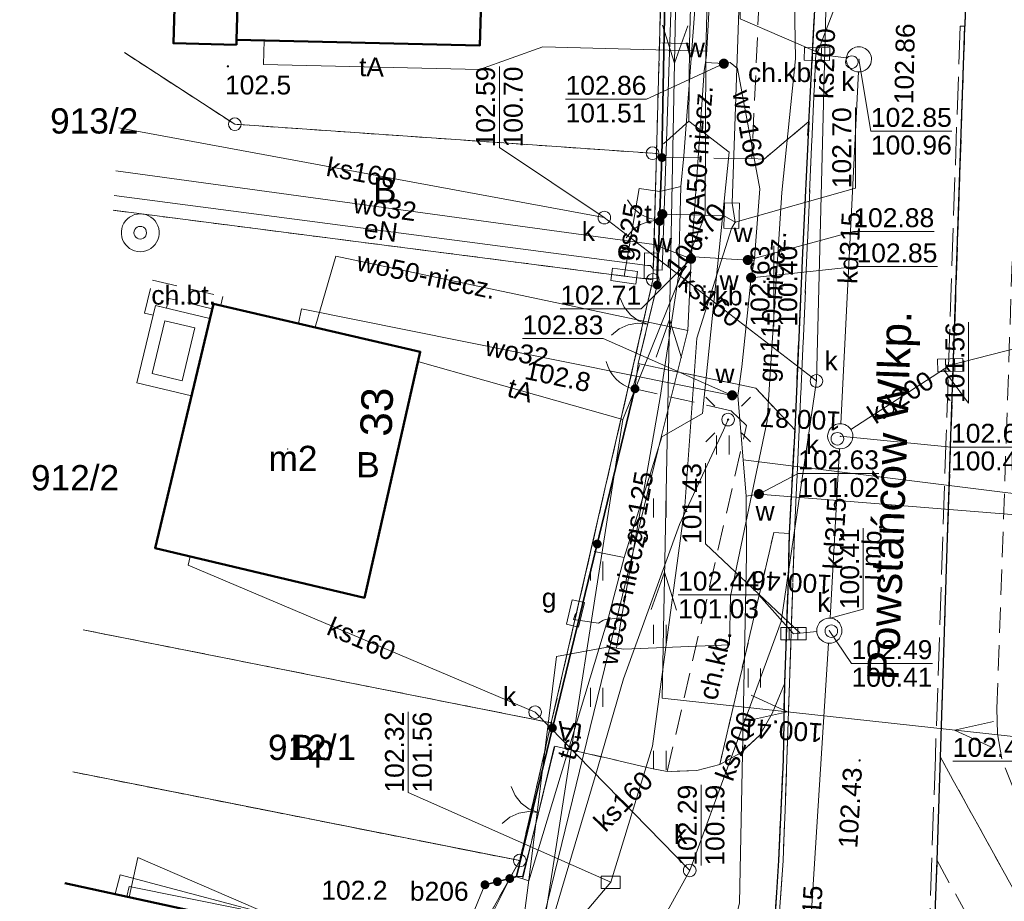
# Model space of a CAD drawing. Extents: x 6447898 to 6448503, y 5806748 to 5807122.
# Tile 9 of 50: x 6447902 to 6447941, y 5806952 to 5806987. Entities that reach past the tile are written whole.
import ezdxf
from ezdxf.enums import TextEntityAlignment as Align

# ---------------------------------------------------------------- set-up
doc = ezdxf.new("R2010")
doc.units = 0
doc.header["$PDSIZE"] = 0.75
for name, pattern in [('PRZER1-1', [2, 1, -1]), ('PRZER2-1', [3, 2, -1]), ('PRZER3-1', [4, 3, -1])]:
    doc.linetypes.add(name, pattern=pattern)
doc.layers.get('0').update_dxf_attribs({"linetype": 'CONTINUOUS', "lineweight": 13})
for name, color, linetype, lineweight in [('GEPADR', 7, 'CONTINUOUS', 18), ('GEPADR_O', 7, 'CONTINUOUS', 18), ('GEPPGD', 7, 'CONTINUOUS', 18), ('GESBTO', 7, 'CONTINUOUS', 18), ('GESBZO', 1, 'CONTINUOUS', 50), ('GESBZO_O', 1, 'CONTINUOUS', 50), ('GESDZI', 7, 'CONTINUOUS', 18), ('GESDZI_O', 7, 'CONTINUOUS', 18), ('GESUZY', 3, 'PRZER1-1', 18), ('GESUZY_O', 3, 'PRZER1-1', 18), ('GSLKBR', 7, 'CONTINUOUS', 18), ('GSLKFU', 7, 'CONTINUOUS', 18), ('GSLKOG', 7, 'CONTINUOUS', 35), ('GSLKRW', 7, 'CONTINUOUS', 25), ('GSPWPN', 42, 'CONTINUOUS', 13), ('GSPWPN_O', 42, 'CONTINUOUS', 13), ('GSPWPS', 7, 'CONTINUOUS', 13), ('GSPWPS_O', 7, 'CONTINUOUS', 13), ('GSSKOA', 7, 'PRZER3-1', 18), ('GSSKOA_O', 7, 'PRZER3-1', 18), ('GSSKOD', 7, 'PRZER2-1', 18), ('GSSKOD_O', 7, 'PRZER2-1', 18), ('GSSROW', 7, 'PRZER2-1', 18), ('GSSUTR', 7, 'PRZER2-1', 18), ('GTGTXT', 7, 'CONTINUOUS', 18), ('GTGTXT_O', 7, 'CONTINUOUS', 18), ('GULEPR', 240, 'CONTINUOUS', 18), ('GULEPR_O', 240, 'CONTINUOUS', 18), ('GULGPR', 2, 'CONTINUOUS', 18), ('GULGPR_O', 2, 'CONTINUOUS', 18), ('GULKPR', 32, 'CONTINUOUS', 18), ('GULKPR_O', 32, 'CONTINUOUS', 18), ('GULTPR', 30, 'CONTINUOUS', 18), ('GULTPR_O', 30, 'CONTINUOUS', 18), ('GULWPR', 5, 'CONTINUOUS', 18), ('GULWPR_O', 5, 'CONTINUOUS', 18), ('GUPELA', 7, 'CONTINUOUS', 18), ('GUPESE', 240, 'CONTINUOUS', 18), ('GUPESE_O', 240, 'CONTINUOUS', 18), ('GUPGSG', 2, 'CONTINUOUS', 18), ('GUPGSG_O', 2, 'CONTINUOUS', 18), ('GUPIKP', 7, 'CONTINUOUS', 18), ('GUPIWZ', 7, 'CONTINUOUS', 18), ('GUPIWZ_O', 7, 'CONTINUOUS', 18), ('GUPKKS', 32, 'CONTINUOUS', 18), ('GUPKSD', 32, 'CONTINUOUS', 18), ('GUPKSD_O', 32, 'CONTINUOUS', 18), ('GUPPRZ', 7, 'CONTINUOUS', 18), ('GUPPRZ_O', 7, 'CONTINUOUS', 18), ('GUPTUT', 30, 'CONTINUOUS', 18), ('GUPTUT_O', 30, 'CONTINUOUS', 18), ('GUPWST', 5, 'CONTINUOUS', 18), ('GUPWZA', 5, 'CONTINUOUS', 18), ('GUPWZA_O', 5, 'CONTINUOUS', 18), ('GUSIKP', 7, 'CONTINUOUS', 18)]:
    doc.layers.add(name, color=color, linetype=linetype, lineweight=lineweight)
doc.styles.add('GEO-INFO', font='arial.ttf')

# ---------------------------------------------------------------- blocks, each defined once
blk = doc.blocks.new('EPPGN')
blk.add_hatch(color=0).paths.add_polyline_path([(0, -0.09), (0.027812, -0.085595), (0.052901, -0.072812), (0.072812, -0.052901), (0.085595, -0.027812), (0.09, 0), (0.085595, 0.027812), (0.072812, 0.052901), (0.052901, 0.072812), (0.027812, 0.085595), (0, 0.09), (-0.027812, 0.085595), (-0.052901, 0.072812), (-0.072812, 0.052901), (-0.085595, 0.027812), (-0.09, 0), (-0.085595, -0.027812), (-0.072812, -0.052901), (-0.052901, -0.072812), (-0.027812, -0.085595)])
blk = doc.blocks.new('POINT')
at = {"color": 0}
blk.add_point((0, 0), dxfattribs=at)
blk = doc.blocks.new('KOLO')
blk.add_hatch(color=0).paths.add_polyline_path([(-0.5, 0), (-0.482963, -0.12941), (-0.433013, -0.25), (-0.353553, -0.353553), (-0.25, -0.433013), (-0.12941, -0.482963), (0, -0.5), (0.12941, -0.482963), (0.25, -0.433013), (0.353553, -0.353553), (0.433013, -0.25), (0.482963, -0.12941), (0.5, 0), (0.482963, 0.12941), (0.433013, 0.25), (0.353553, 0.353553), (0.25, 0.433013), (0.12941, 0.482963), (0, 0.5), (-0.12941, 0.482963), (-0.25, 0.433013), (-0.353553, 0.353553), (-0.433013, 0.25), (-0.482963, 0.12941)])
blk = doc.blocks.new('OKRAG_PELNY')
at = {"color": 0}
blk.add_lwpolyline([(0, 0.5), (0.12941, 0.482963), (0.25, 0.433013), (0.353553, 0.353553), (0.433013, 0.25), (0.482963, 0.12941), (0.5, 0), (0.482963, -0.12941), (0.433013, -0.25), (0.353553, -0.353553), (0.25, -0.433013), (0.12941, -0.482963), (0, -0.5), (-0.12941, -0.482963), (-0.25, -0.433013), (-0.353553, -0.353553), (-0.433013, -0.25), (-0.482963, -0.12941), (-0.5, 0), (-0.482963, 0.12941), (-0.433013, 0.25), (-0.353553, 0.353553), (-0.25, 0.433013), (-0.12941, 0.482963)], close=True, dxfattribs=at)
blk = doc.blocks.new('PROSTOKAT1_5-1_PELNY')
at = {"color": 0}
blk.add_lwpolyline([(0.75, -0.5), (-0.75, -0.5), (-0.75, 0.5), (0.75, 0.5)], close=True, dxfattribs=at)
blk = doc.blocks.new('SUEO')
blk.add_hatch(color=0).paths.add_polyline_path([(-0.002174, 0.089974), (0.023762, 0.086807), (0.042561, 0.0793), (0.060131, 0.066965), (0.076266, 0.047786), (0.086234, 0.025762), (0.089972, 0.002226), (0.088646, -0.015553), (0.081114, -0.038994), (0.066834, -0.060276), (0.049699, -0.075033), (0.027576, -0.085671), (0.004027, -0.08991), (-0.019639, -0.087831), (-0.040932, -0.080154), (-0.059082, -0.067892), (-0.073734, -0.051607), (-0.08374, -0.032979), (-0.089221, -0.011817), (-0.089063, 0.012951), (-0.082571, 0.035806), (-0.069528, 0.057148), (-0.048957, 0.075519), (-0.026898, 0.085887)])
at = {"color": 0}
for points in [[(-1.767767, 1.767767), (-1.06066, 1.06066)], [(1.767767, 1.767767), (1.06066, 1.06066)], [(-1.767767, -1.767767), (-1.06066, -1.06066)], [(1.767767, -1.767767), (1.06066, -1.06066)]]:
    blk.add_lwpolyline(points, dxfattribs=at)
blk = doc.blocks.new('SUUS05')
at = {"color": 0}
blk.add_lwpolyline([(0.5, -0.25), (-0.5, -0.25), (-0.5, 0.25), (0.5, 0.25)], close=True, dxfattribs=at)
for points in [[(-0.175, -0.25), (-0.175, 0.25)], [(0.175, -0.25), (0.175, 0.25)]]:
    blk.add_lwpolyline(points, dxfattribs=at)
blk = doc.blocks.new('SZAFA1')
at = {"color": 0}
blk.add_lwpolyline([(-1, -0.5), (-1, 0.5), (1, 0.5), (1, -0.5)], close=True, dxfattribs=at)
blk = doc.blocks.new('SUUS13')
at = {"color": 0}
for points in [[(0, 1.5), (0.223563, 1.483246), (0.442133, 1.433359), (0.650826, 1.351453), (0.84498, 1.239358), (1.020259, 1.099578), (1.172747, 0.935235), (1.299038, 0.75), (1.396311, 0.548012), (1.462392, 0.333781), (1.495806, 0.112095), (1.495806, -0.112095), (1.462392, -0.333781), (1.396311, -0.548012), (1.299038, -0.75), (1.172747, -0.935235), (1.020259, -1.099578), (0.84498, -1.239358), (0.650826, -1.351453), (0.442133, -1.433359), (0.223563, -1.483246), (0, -1.5), (-0.223563, -1.483246), (-0.442133, -1.433359), (-0.650826, -1.351453), (-0.84498, -1.239358), (-1.020259, -1.099578), (-1.172747, -0.935235), (-1.299038, -0.75), (-1.396311, -0.548012), (-1.462392, -0.333781), (-1.495806, -0.112095), (-1.495806, 0.112095), (-1.462392, 0.333781), (-1.396311, 0.548012), (-1.299038, 0.75), (-1.172747, 0.935235), (-1.020259, 1.099578), (-0.84498, 1.239358), (-0.650826, 1.351453), (-0.442133, 1.433359), (-0.223563, 1.483246)], [(0, 0.5), (0.12941, 0.482963), (0.25, 0.433013), (0.353553, 0.353553), (0.433013, 0.25), (0.482963, 0.12941), (0.5, 0), (0.482963, -0.12941), (0.433013, -0.25), (0.353553, -0.353553), (0.25, -0.433013), (0.12941, -0.482963), (0, -0.5), (-0.12941, -0.482963), (-0.25, -0.433013), (-0.353553, -0.353553), (-0.433013, -0.25), (-0.482963, -0.12941), (-0.5, 0), (-0.482963, 0.12941), (-0.433013, 0.25), (-0.353553, 0.353553), (-0.25, 0.433013), (-0.12941, 0.482963)]]:
    blk.add_lwpolyline(points, close=True, dxfattribs=at)
blk = doc.blocks.new('SLBRA')
at = {"color": 0}
for points in [[(1.732051, 1), (1.414214, 0.585786), (1, 0.267949), (0.517638, 0.068148), (0, 0)], [(0, 0), (0.517638, -0.068148), (1, -0.267949), (1.414214, -0.585786), (1.732051, -1)]]:
    blk.add_lwpolyline(points, dxfattribs=at)
blk = doc.blocks.new('SPTRW')
at = {"color": 0}
for points in [[(-0.51332, 0.7233), (-0.51332, -0.7767)], [(0.48668, -0.7767), (0.48668, 0.7233)]]:
    blk.add_lwpolyline(points, dxfattribs=at)
blk = doc.blocks.new('SUEP1')
at = {"color": 0}
blk.add_lwpolyline([(-1.5, -1), (1.5, 0), (-1.5, 1)], dxfattribs=at)
blk = doc.blocks.new('KTOK04')
at = {"color": 0}
blk.add_lwpolyline([(0, 0), (-0.01711, -0.261052), (-0.068148, -0.517638), (-0.152241, -0.765367), (-0.267949, -1), (-0.413293, -1.217523), (-0.585786, -1.414214), (-0.782477, -1.586707), (-1, -1.732051)], dxfattribs=at)
blk = doc.blocks.new('EPPGS')
at = {"color": 0}
blk.add_lwpolyline([(0, 0.5), (0.154508, 0.475528), (0.293893, 0.404508), (0.404508, 0.293893), (0.475528, 0.154508), (0.5, 0), (0.475528, -0.154508), (0.404508, -0.293893), (0.293893, -0.404508), (0.154508, -0.475528), (0, -0.5), (-0.154508, -0.475528), (-0.293893, -0.404508), (-0.404508, -0.293893), (-0.475528, -0.154508), (-0.5, 0), (-0.475528, 0.154508), (-0.404508, 0.293893), (-0.293893, 0.404508), (-0.154508, 0.475528)], close=True, dxfattribs=at)

msp = doc.modelspace()

# ---------------------------------------------------------------- hatches: boundary and pattern name
at = {"layer": 'GSSUTR'}
h = msp.add_hatch(dxfattribs=at)
h.set_pattern_fill('PTTU04', color=256, scale=0.5, style=0)
h.set_pattern_definition([(90, (6440000, 5800000), (-2.5, 2.5), [0.75, -4.25]), (90, (6440000.5, 5800000), (-2.5, 2.5), [0.75, -4.25])])
h.paths.add_polyline_path([(6447930.58, 5806971.73), (6447926.77, 5806972.6), (6447922.07, 5806953.28), (6447922.32, 5806953.28), (6447923.6, 5806958.45), (6447927.42, 5806957.56), (6447928.05, 5806957.44), (6447931.19, 5806971.15)], flags=0)

# ---------------------------------------------------------------- linework, layer by layer
at = {"layer": 'GESBTO', "elevation": 10.18}
for points in [[(6447909.2, 5806972.32), (6447907.04, 5806972.83), (6447907.68, 5806975.52), (6447907.77, 5806975.9), (6447909.93, 5806975.38)], [(6447908.829, 5806972.921), (6447907.642, 5806973.202), (6447908.141, 5806975.296), (6447909.328, 5806975.011)]]:
    msp.add_lwpolyline(points, close=True, dxfattribs=at)
at = {"layer": 'GESBZO', "elevation": 10.18}
for points in [[(6447920.945, 5806996.978), (6447911.284, 5806997.22), (6447911.177, 5806993.19), (6447910.988, 5806986.417), (6447920.628, 5806986.201)], [(6447910.977, 5806986.22), (6447908.487, 5806986.29), (6447908.687, 5806993.21), (6447911.177, 5806993.19), (6447910.988, 5806986.417)], [(6447910.07, 5806975.97), (6447918.26, 5806974.07), (6447916.05, 5806964.32), (6447907.76, 5806966.29)]]:
    msp.add_lwpolyline(points, close=True, dxfattribs=at)
msp.add_lwpolyline([(6447909.004, 5806941.835), (6447911.02, 5806951.529), (6447904.183, 5806953.022)], dxfattribs=at)
at = {"layer": 'GESDZI', "elevation": 10.22}
for points in [[(6447931.409, 5807121.58), (6447931.023, 5807107.268), (6447930.473, 5807087.03), (6447929.923, 5807066.761), (6447929.353, 5807046.463), (6447929.253, 5807042.383), (6447928.723, 5807022.695), (6447928.545, 5807016.098), (6447928.123, 5807000.496), (6447927.626, 5806981.92), (6447927.483, 5806976.918), (6447923.456, 5806959.369), (6447922.204, 5806953.91), (6447910.195, 5806932.402), (6447974.881, 5806910.343), (6447949.97, 5806954.35), (6447947.76, 5806958.22), (6447945.952, 5806961.309), (6447943.57, 5806972.007), (6447947.144, 5807106.691), (6447947.232, 5807111.508), (6447947.452, 5807118.377), (6447947.534, 5807120.909)], [(6447906.54, 5806985.919), (6447910.917, 5806983.08), (6447927.466, 5806981.93), (6447927.626, 5806981.92), (6447928.123, 5807000.496)], [(6447906.092, 5806979.673), (6447927.483, 5806976.918), (6447927.626, 5806981.92), (6447927.466, 5806981.93), (6447910.917, 5806983.08), (6447906.54, 5806985.919)], [(6447927.483, 5806976.918), (6447906.092, 5806979.673)], [(6447904.902, 5806963.052), (6447923.456, 5806959.369), (6447927.483, 5806976.918)], [(6447904.498, 5806957.422), (6447922.204, 5806953.91), (6447923.456, 5806959.369), (6447904.902, 5806963.052)], [(6447922.204, 5806953.91), (6447904.498, 5806957.422)], [(6447902.842, 5806934.305), (6447910.195, 5806932.402), (6447922.204, 5806953.91)]]:
    msp.add_lwpolyline(points, dxfattribs=at)
at = {"layer": 'GESUZY', "ltscale": 0.5, "elevation": 10.08}
for points in [[(6447906.54, 5806985.919), (6447910.917, 5806983.08), (6447927.466, 5806981.93), (6447927.626, 5806981.92), (6447928.123, 5807000.496)], [(6447928.123, 5807000.496), (6447927.626, 5806981.92), (6447927.483, 5806976.918), (6447923.456, 5806959.369), (6447922.204, 5806953.91), (6447910.195, 5806932.402), (6447974.881, 5806910.343), (6447949.97, 5806954.35), (6447947.76, 5806958.22), (6447945.952, 5806961.309), (6447943.57, 5806972.007), (6447944.025, 5806989.131)], [(6447927.483, 5806976.918), (6447927.626, 5806981.92), (6447927.466, 5806981.93), (6447910.917, 5806983.08), (6447906.54, 5806985.919)], [(6447923.456, 5806959.369), (6447927.483, 5806976.918), (6447906.092, 5806979.673)], [(6447906.092, 5806979.673), (6447927.483, 5806976.918)], [(6447922.204, 5806953.91), (6447923.456, 5806959.369), (6447904.902, 5806963.052)], [(6447904.902, 5806963.052), (6447923.456, 5806959.369)], [(6447902.842, 5806934.305), (6447910.195, 5806932.402), (6447922.204, 5806953.91), (6447904.498, 5806957.422)], [(6447904.498, 5806957.422), (6447922.204, 5806953.91)]]:
    msp.add_lwpolyline(points, dxfattribs=at)
at = {"layer": 'GSLKBR', "elevation": 10.18}
for points in [[(6447927.84, 5806981.76), (6447927.65, 5806976.8)], [(6447927.65, 5806976.71), (6447926.9, 5806973.6)], [(6447923.57, 5806958.42), (6447922.33, 5806953.21)], [(6447920.827, 5806952.953), (6447919.177, 5806948.933)]]:
    msp.add_lwpolyline(points, dxfattribs=at)
at = {"layer": 'GSLKFU', "elevation": 10.18}
msp.add_lwpolyline([(6447926.946, 5806973.551), (6447926.676, 5806972.601)], dxfattribs=at)
at = {"layer": 'GSLKOG', "elevation": 10.18}
for points in [[(6447927.84, 5806981.76), (6447928.1, 5806995.71)], [(6447927.65, 5806976.71), (6447927.84, 5806981.76)], [(6447921.81, 5806953.2), (6447922.07, 5806953.28), (6447926.77, 5806972.6)], [(6447920.827, 5806952.953), (6447921.81, 5806953.2)]]:
    msp.add_lwpolyline(points, dxfattribs=at)
at = {"layer": 'GSLKRW', "elevation": 10.18}
for points in [[(6447940.29, 5807004.73), (6447939.84, 5806986.96)], [(6447933.89, 5806987.86), (6447933.62, 5806982.63), (6447933.66, 5806983.19), (6447933.41, 5806977.99), (6447933.1, 5806970.98), (6447932.88, 5806966.87), (6447932.84, 5806964.98), (6447932.69, 5806960.91), (6447932.64, 5806957.9), (6447932.46, 5806953.92), (6447932.2, 5806949.9), (6447931.9, 5806946.91), (6447931.42, 5806942.92), (6447931.22, 5806941.54), (6447930.76, 5806938.92), (6447929.87, 5806935.03), (6447929.03, 5806932.1)], [(6447939.29, 5806970.72), (6447939.84, 5806986.96)], [(6447939.15, 5806966.71), (6447939.29, 5806970.72)], [(6447938.87, 5806958.01), (6447939.15, 5806966.71)], [(6447938.74, 5806953.91), (6447938.87, 5806958.01)]]:
    msp.add_lwpolyline(points, dxfattribs=at)
msp.add_lwpolyline([(6447936.61, 5806911.52), (6447935.78, 5806912.13, -0.105727), (6447934.07, 5806913.82, -0.032682), (6447933.47, 5806915.02, -0.051081), (6447932.89, 5806916.87, -0.118035), (6447932.87, 5806919.93), (6447933.35, 5806921.55), (6447933.97, 5806923.09), (6447934.61, 5806924.65), (6447935.6, 5806927.5), (6447936.42, 5806930.4), (6447937.1, 5806933.33), (6447937.62, 5806936.3), (6447937.97, 5806939.3), (6447938.32, 5806943.25), (6447938.46, 5806946.27), (6447938.53, 5806948.31), (6447938.74, 5806953.91)], format="xyb", dxfattribs=at)
at = {"layer": 'GSSKOA', "ltscale": 0.5, "elevation": 10.18}
for points in [[(6447939.65, 5806986.96), (6447939.84, 5806986.96), (6447940.29, 5807004.73)], [(6447938.53, 5806948.31), (6447938.74, 5806953.91), (6447938.87, 5806958.01), (6447939.15, 5806966.71), (6447939.29, 5806970.72), (6447939.84, 5806986.96), (6447939.65, 5806986.96), (6447939.1, 5806970.74), (6447938.67, 5806958.02), (6447938.33, 5806948.29)], [(6447932.2, 5806949.9), (6447932.46, 5806953.92), (6447932.64, 5806957.9), (6447932.69, 5806960.91), (6447932.84, 5806964.98), (6447932.88, 5806966.87), (6447933.1, 5806970.98), (6447933.41, 5806977.99), (6447933.66, 5806983.19), (6447933.79, 5806985.883), (6447933.93, 5806985.88), (6447933.28, 5806970.99), (6447933.09, 5806966.9), (6447932.89, 5806960.94), (6447932.79, 5806957.91), (6447932.64, 5806953.91), (6447932.35, 5806949.88)]]:
    msp.add_lwpolyline(points, dxfattribs=at)
for points in [[(6447912.045, 5806911.532), (6447912.29, 5806911.65, 0.015444), (6447913.92, 5806912.51, 0.024732), (6447916.66, 5806914.27, 0.044964), (6447920.56, 5806917.54, 0.056969), (6447925.38, 5806923.8), (6447927.34, 5806927.35, 0.051426), (6447930.02, 5806934.95, 0.034314), (6447931.58, 5806942.86), (6447932.07, 5806946.84), (6447932.35, 5806949.88), (6447932.64, 5806953.91), (6447932.79, 5806957.91), (6447932.89, 5806960.94), (6447933.09, 5806966.9), (6447933.28, 5806970.99), (6447933.93, 5806985.88), (6447933.79, 5806985.883), (6447933.89, 5806987.86)], [(6447939.65, 5806986.96), (6447939.1, 5806970.74), (6447938.67, 5806958.02), (6447938.33, 5806948.29), (6447938.23, 5806945.28), (6447938.05, 5806942.29), (6447937.76, 5806939.3), (6447937.41, 5806936.32), (6447936.9, 5806933.38), (6447936.21, 5806930.44), (6447935.42, 5806927.55), (6447934.42, 5806924.73), (6447933.79, 5806923.21), (6447933.17, 5806921.59), (6447932.68, 5806919.96, 0.057692), (6447932.49, 5806918.56, 0.037183), (6447932.63, 5806917.13, 0.05163), (6447933.28, 5806914.95, 0.055631), (6447933.82, 5806913.83, 0.092762), (6447935.92, 5806911.78), (6447936.52, 5806911.36)]]:
    msp.add_lwpolyline(points, format="xyb", dxfattribs=at)
msp.add_lwpolyline([(6447931.89, 5806981.7), (6447931.4, 5806981.72), (6447927.84, 5806981.76), (6447927.65, 5806976.71), (6447926.9, 5806973.6), (6447931.56, 5806972.62), (6447933.1, 5806970.98), (6447933.41, 5806977.99), (6447933.66, 5806983.19)], close=True, dxfattribs=at)
msp.add_lwpolyline([(6447932.69, 5806960.91), (6447932.21, 5806959.74), (6447931.72, 5806958.88), (6447930.94, 5806958.16), (6447930.13, 5806957.72), (6447929.22, 5806957.48), (6447928.05, 5806957.44), (6447927.42, 5806957.56), (6447923.6, 5806958.45), (6447922.32, 5806953.28), (6447922.07, 5806953.28), (6447921.81, 5806953.2), (6447919.69, 5806948.97), (6447927.48, 5806946.31), (6447928.89, 5806945.66, -0.145819), (6447930.68, 5806943.7), (6447931.03, 5806942.44), (6447931.22, 5806941.54), (6447931.42, 5806942.92), (6447931.9, 5806946.91), (6447932.2, 5806949.9), (6447932.46, 5806953.92), (6447932.64, 5806957.9)], format="xyb", close=True, dxfattribs=at)
at = {"layer": 'GSSKOD', "ltscale": 0.5, "elevation": 10.18}
for points in [[(6447939.84, 5806986.96), (6447940.29, 5807004.73)], [(6447939.84, 5806986.96), (6447939.29, 5806970.72), (6447939.15, 5806966.71), (6447938.87, 5806958.01)], [(6447938.87, 5806958.01), (6447950.68, 5806936.64), (6447952.37, 5806937.52), (6447941.8, 5806956.66), (6447941.3, 5806957.94), (6447941.13, 5806958.94), (6447941.11, 5806959.94), (6447941.48, 5806970.65), (6447941.99, 5806985.92), (6447941.8, 5806986.73), (6447941.81, 5806986.89)]]:
    msp.add_lwpolyline(points, dxfattribs=at)
for points in [[(6447931.4, 5806981.72), (6447931.89, 5806981.7), (6447933.66, 5806983.19), (6447933.89, 5806987.86), (6447931.69, 5806988.01)], [(6447907.68, 5806975.52), (6447907.34, 5806975.6), (6447907.65, 5806976.9), (6447910.44, 5806976.25), (6447910.36, 5806975.91), (6447910.07, 5806975.97), (6447910.02, 5806975.77), (6447908.3, 5806976.18), (6447908.21, 5806975.79), (6447907.77, 5806975.9)], [(6447932.88, 5806966.87), (6447932.27, 5806966.91), (6447930.13, 5806957.72), (6447929.22, 5806957.48), (6447928.05, 5806957.44), (6447931.19, 5806971.15), (6447930.58, 5806971.73), (6447926.77, 5806972.6), (6447926.9, 5806973.6), (6447931.56, 5806972.62), (6447933.1, 5806970.98)]]:
    msp.add_lwpolyline(points, close=True, dxfattribs=at)
at = {"layer": 'GSSROW', "ltscale": 0.5, "elevation": 10.18}
msp.add_lwpolyline([(6447938.74, 5806953.91), (6447948.83, 5806935.62), (6447950.68, 5806936.64), (6447938.87, 5806958.01)], close=True, dxfattribs=at)
at = {"layer": 'GSSUTR', "ltscale": 0.5, "elevation": 10.1}
for points in [[(6447922.07, 5806953.28), (6447922.32, 5806953.28), (6447923.6, 5806958.45), (6447927.42, 5806957.56), (6447928.05, 5806957.44), (6447931.19, 5806971.15), (6447930.58, 5806971.73), (6447926.77, 5806972.6)], [(6447932.69, 5806960.91), (6447932.21, 5806959.74), (6447931.72, 5806958.88), (6447930.94, 5806958.16), (6447930.13, 5806957.72), (6447932.27, 5806966.91), (6447932.88, 5806966.87), (6447932.84, 5806964.98)]]:
    msp.add_lwpolyline(points, close=True, dxfattribs=at)
at = {"layer": 'GULEPR', "elevation": 10.14}
for points in [[(6447931.615, 5807121.572), (6447931.555, 5807119.58), (6447931.148, 5807093.463), (6447931.148, 5807093.463), (6447929.603, 5807046.453), (6447929.603, 5807046.453), (6447928.623, 5807000.49), (6447928.623, 5807000.49), (6447927.846, 5806960.342), (6447954.342, 5806957.456)], [(6447928.623, 5807000.49), (6447927.844, 5806977.299), (6447927.498, 5806977.308), (6447927.391, 5806977.479)], [(6447927.391, 5806977.479), (6447927.271, 5806977.481), (6447906.134, 5806980.258)], [(6447929.18, 5806905.5), (6447926.34, 5806907.89), (6447934.12, 5806915.99), (6447934.59, 5806916.52), (6447936.83, 5806920.85), (6447937.57, 5806921.37), (6447937.99, 5806922.78), (6447937.73, 5806923.85), (6447939.92, 5806932.51), (6447940.78, 5806941.15), (6447929.8, 5806942.82), (6447928.54, 5806942.23), (6447921.88, 5806946.08), (6447925.19, 5806957.24), (6447926.31, 5806961.11), (6447928.54, 5806967.23), (6447930.28, 5806970.96), (6447930.46, 5806971.38)]]:
    msp.add_lwpolyline(points, dxfattribs=at)
at = {"layer": 'GULGPR', "elevation": 10.14}
for points in [[(6447933.09, 5806987.96), (6447929.17, 5806987.97), (6447928.7, 5806981.83), (6447928.59, 5806980.61), (6447928.49, 5806977.08), (6447927.77, 5806972.26), (6447926.23, 5806963.53), (6447926.04, 5806962.33)], [(6447926.04, 5806962.33), (6447926.33, 5806962.28), (6447930.516, 5806962.46), (6447930.56, 5806964.38), (6447932.01, 5806971.33), (6447932.584, 5806980.377), (6447933.129, 5806985.671), (6447933.09, 5806987.96)], [(6447928.59, 5806980.61), (6447927.76, 5806980.42), (6447926.936, 5806980.538), (6447926.344, 5806977.065)], [(6447924.41, 5806963.7), (6447924.34, 5806963.46), (6447925.33, 5806963.32), (6447925.49, 5806963.42), (6447925.59, 5806963.46), (6447926.23, 5806963.53)], [(6447913.5, 5806934.46), (6447913.84, 5806934.9), (6447914.146, 5806935.18), (6447921.565, 5806945.435), (6447922.576, 5806953.244), (6447923.659, 5806961.997), (6447925.75, 5806962.38), (6447926.04, 5806962.33)]]:
    msp.add_lwpolyline(points, dxfattribs=at)
at = {"layer": 'GULKPR', "elevation": 10.14}
for points in [[(6447935.263, 5807023.015), (6447934.703, 5807002.046), (6447934.593, 5806998.057), (6447933.96, 5806972.91)], [(6447933.98, 5806985.86), (6447935.14, 5806985.71)], [(6447934.92, 5806971.22), (6447935.62, 5806985.15)], [(6447925.556, 5806979.381), (6447906.326, 5806982.941)], [(6447933.96, 5806972.91), (6447925.556, 5806979.381)], [(6447939.26, 5806973.54), (6447935.32, 5806970.99)], [(6447933.96, 5806972.91), (6447932.563, 5806963.379), (6447928.94, 5806953.52)], [(6447934.5, 5806963.52), (6447934.87, 5806970.22)], [(6447909.148, 5806965.96), (6447909.07, 5806965.62), (6447922.814, 5806959.79)], [(6447933.05, 5806962.9), (6447933.97, 5806962.98)], [(6447933.04, 5806940.48), (6447934.44, 5806962.52)], [(6447922.814, 5806959.79), (6447928.94, 5806953.52)], [(6447928.94, 5806953.52), (6447922.674, 5806942.191), (6447914.7, 5806927.5)], [(6447918.044, 5806946.081), (6447911.125, 5806952), (6447906.725, 5806952.88), (6447906.635, 5806952.49)]]:
    msp.add_lwpolyline(points, dxfattribs=at)
at = {"layer": 'GULTPR', "elevation": 10.14}
for points in [[(6447926.34, 5806965.92), (6447927.84, 5806970.7), (6447929.44, 5806971.62), (6447930.5, 5806981.97), (6447928.9, 5806983.2), (6447928.93, 5806986.26), (6447929.42, 5807003.95), (6447929.02, 5807016.06), (6447929.73, 5807030.47), (6447930.23, 5807041.89), (6447930.66, 5807052.1), (6447930.86, 5807061.18), (6447931.12, 5807067.2), (6447931.49, 5807080.11), (6447931.75, 5807091.52), (6447931.99, 5807103.42), (6447931.934, 5807104.036)], [(6447914.05, 5807005.733), (6447914.004, 5807004.266), (6447930.021, 5807002.962), (6447929.58, 5806985.972), (6447929.553, 5806979.472)], [(6447930.74, 5806979.2), (6447930.615, 5806979.955), (6447931.423, 5807003.246)], [(6447912.081, 5806986.392), (6447912.059, 5806985.443), (6447920.607, 5806985.251), (6447923.113, 5806986.145), (6447929.58, 5806985.972)], [(6447927.84, 5806986.31), (6447928.93, 5806986.26)], [(6447927.9, 5806982.3), (6447928.9, 5806983.2)], [(6447930.74, 5806979.2), (6447930.303, 5806979.452), (6447929.553, 5806979.472), (6447926.293, 5806971.39), (6447923.232, 5806951.841), (6447920.145, 5806946.825), (6447915.703, 5806938.92), (6447910.457, 5806932.408), (6447906.745, 5806932.952), (6447905.89, 5806932.08), (6447905.155, 5806928.652)], [(6447929.553, 5806979.472), (6447927.854, 5806979.518)], [(6447905.155, 5806928.652), (6447925.81, 5806953.05), (6447927.467, 5806958.439), (6447928.741, 5806967.952), (6447929.216, 5806974.602), (6447930.588, 5806978.955), (6447930.74, 5806979.2)], [(6447918.172, 5806973.679), (6447926.293, 5806971.39)], [(6447925.15, 5806966.16), (6447926.34, 5806965.92)], [(6447922.04, 5806953.28), (6447922.57, 5806953.11), (6447925.72, 5806963.56), (6447926.34, 5806965.92)]]:
    msp.add_lwpolyline(points, dxfattribs=at)
at = {"layer": 'GULWPR', "elevation": 10.14}
for points in [[(6447933.144, 5807121.508), (6447932.615, 5807088.568), (6447931.638, 5807067.314), (6447930.937, 5807038.053), (6447930.436, 5807000.934), (6447929.61, 5806985.82), (6447929.56, 5806985.52)], [(6447929.56, 5806985.52), (6447929.51, 5806985.2), (6447928.99, 5806977.75), (6447928.869, 5806974.908), (6447927.687, 5806970.203)], [(6447931.17, 5806968.35), (6447930.84, 5806972.33), (6447931.01, 5806973.47), (6447931.37, 5806977), (6447931.49, 5806977.68), (6447931.5, 5806977.77), (6447931.72, 5806980.52), (6447930.83, 5806985.29), (6447930.54, 5806985.52), (6447930.29, 5806985.48), (6447929.56, 5806985.52)], [(6447928.99, 5806977.75), (6447927.526, 5806978.321), (6447906.204, 5806981.233)], [(6447914.105, 5806975.035), (6447914.914, 5806977.851), (6447928.869, 5806974.908)], [(6447931.49, 5806977.68), (6447931.24, 5806977.7), (6447929.1, 5806977.83), (6447928.99, 5806977.75)], [(6447930.84, 5806972.33), (6447930.62, 5806972.34), (6447913.56, 5806975.77), (6447913.44, 5806975.19)], [(6447906.731, 5806952.465), (6447907.072, 5806954.028), (6447920.424, 5806948.261), (6447922.739, 5806949.946), (6447927.687, 5806970.203)], [(6448113.802, 5806890.183), (6448093.766, 5806890.841), (6448063.044, 5806893.153), (6448016.742, 5806893.884), (6448009.063, 5806894.011), (6447994.681, 5806895.72), (6447952.035, 5806967.167), (6447931.051, 5806969.784)], [(6447902.394, 5806928.044), (6447911.68, 5806925.11), (6447912.11, 5806925.48), (6447921.38, 5806940.8), (6447927.77, 5806943.89), (6447928.71, 5806944.3), (6447928.98, 5806944.89), (6447929.44, 5806946.51), (6447930.11, 5806948.8), (6447930.91, 5806952.24), (6447931.19, 5806966.01), (6447931.17, 5806968.35)], [(6447931.17, 5806968.35), (6447931.68, 5806968.43), (6447941.86, 5806967.61), (6447951.32, 5806966.33), (6447952.16, 5806964.97), (6447958.14, 5806955.27), (6447964.25, 5806945.13), (6447967.72, 5806939.41), (6447976.3, 5806925.37), (6447983.83, 5806912.63), (6447989.8, 5806903), (6447990.74, 5806901.23), (6448005.3, 5806901.11), (6448031.8, 5806901.14), (6448053.72, 5806900.93), (6448064.23, 5806900.97), (6448081.44, 5806901.04), (6448090.77, 5806900.7), (6448092.71, 5806900.63), (6448097.35, 5806900.47), (6448111, 5806900.26), (6448115.82, 5806900.23), (6448130.97, 5806900.13)], [(6447929.44, 5806946.51), (6447929.18, 5806946.57), (6447928.75, 5806946.6), (6447920.51, 5806949.6), (6447906.38, 5806953.35), (6447906.18, 5806952.59)]]:
    msp.add_lwpolyline(points, dxfattribs=at)
at = {"layer": 'GUPIKP', "elevation": 1.4}
for points in [[(6447930.288, 5806978.963), (6447930.315, 5806979.963)], [(6447930.315, 5806979.963), (6447930.915, 5806979.947)], [(6447930.915, 5806979.947), (6447930.888, 5806978.947)], [(6447930.888, 5806978.947), (6447930.288, 5806978.963)]]:
    msp.add_lwpolyline(points, dxfattribs=at)
at = {"layer": 'GUPPRZ_O', "elevation": 10.8, "flags": 128}
for points in [[(6447930.938, 5806990.459), (6447930.938, 5806987.255), (6447934.233, 5806985.827)], [(6447938.618, 5806989.625), (6447935.415, 5806989.625), (6447933.98, 5806985.86)], [(6447939.32, 5806982.802), (6447936.117, 5806982.802), (6447935.64, 5806985.65)], [(6447921.397, 5806985.365), (6447921.397, 5806982.161), (6447925.556, 5806979.381)], [(6447921.397, 5806982.161), (6447921.397, 5806985.365)], [(6447924.019, 5806984.073), (6447927.222, 5806984.073), (6447930.29, 5806985.48)], [(6447924.019, 5806984.073), (6447927.222, 5806984.073)], [(6447935.505, 5806983.748), (6447935.505, 5806980.545), (6447930.74, 5806979.2)], [(6447936.117, 5806982.802), (6447939.32, 5806982.802)], [(6447938.625, 5806978.835), (6447935.421, 5806978.835), (6447931.24, 5806977.7)], [(6447932.273, 5806975.063), (6447932.273, 5806978.267)], [(6447923.812, 5806975.767), (6447927.016, 5806975.767), (6447928.99, 5806977.75)], [(6447938.75, 5806977.441), (6447935.547, 5806977.441), (6447931.37, 5806977)], [(6447939.988, 5806975.236), (6447939.988, 5806972.033), (6447938.99, 5806973.37)], [(6447922.313, 5806974.588), (6447925.516, 5806974.588), (6447930.62, 5806972.34)], [(6447947.252, 5806974.766), (6447944.049, 5806974.766), (6447939.26, 5806973.54)], [(6447942.496, 5806970.29), (6447939.293, 5806970.29), (6447934.9, 5806970.72)], [(6447939.293, 5806970.29), (6447942.496, 5806970.29)], [(6447929.565, 5806969.658), (6447929.565, 5806966.455), (6447933.31, 5806962.92)], [(6447936.437, 5806969.239), (6447933.234, 5806969.239), (6447931.68, 5806968.43)], [(6447933.234, 5806969.239), (6447936.437, 5806969.239)], [(6447935.816, 5806967.073), (6447935.816, 5806963.87), (6447934.5, 5806963.52)], [(6447928.479, 5806964.433), (6447931.682, 5806964.433), (6447933.05, 5806962.9)], [(6447928.479, 5806964.433), (6447931.682, 5806964.433)], [(6447938.553, 5806961.719), (6447935.35, 5806961.719), (6447934.47, 5806963.02)], [(6447935.35, 5806961.719), (6447938.553, 5806961.719)], [(6447917.79, 5806959.807), (6447917.79, 5806956.604), (6447925.81, 5806953.05)], [(6447917.79, 5806956.604), (6447917.79, 5806959.807)], [(6447939.36, 5806957.854), (6447942.563, 5806957.854), (6447943.42, 5806959.68)], [(6447929.389, 5806953.711), (6447929.389, 5806956.914)]]:
    msp.add_lwpolyline(points, dxfattribs=at)
at = {"layer": 'GUSIKP', "elevation": 10.14}
for points in [[(6447936.14, 5806985.65, 0.579364), (6447935.39, 5806986.08, 1.726031)], [(6447935.4, 5806970.72, 0.579364), (6447934.65, 5806971.15, 1.726031)], [(6447934.97, 5806963.02, 0.579364), (6447934.22, 5806963.45, 1.726031)]]:
    msp.add_lwpolyline(points, format="xyb", close=True, dxfattribs=at)

# ---------------------------------------------------------------- block references
at = {"layer": 'GEPADR'}
msp.add_blockref('POINT', (6447913.01, 5806970.21, 10.28), dxfattribs=at)
at = {"layer": 'GEPPGD', "xscale": 0.5, "yscale": 0.5}
for name, p in [('EPPGS', (6447910.917, 5806983.08, 10.24)), ('EPPGS', (6447927.466, 5806981.93, 10.24)), ('EPPGN', (6447927.626, 5806981.92, 10.24)), ('EPPGS', (6447927.483, 5806976.918, 10.24)), ('EPPGN', (6447923.456, 5806959.369, 10.24)), ('EPPGS', (6447922.204, 5806953.91, 10.24))]:
    msp.add_blockref(name, p, dxfattribs=at)
at = {"layer": 'GSLKBR', "xscale": 0.75, "yscale": 0.75}
for p, rotation in [((6447927.745, 5806979.28, 10.18), 177.8062745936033), ((6447927.275, 5806975.155, 10.18), 166.4415722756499), ((6447922.95, 5806955.815, 10.18), 166.6124581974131)]:
    msp.add_blockref('SLBRA', p, dxfattribs=dict(at, rotation=rotation))
at = {"layer": 'GSLKFU', "xscale": 0.75, "yscale": 0.75, "rotation": 254.1344290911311}
msp.add_blockref('KTOK04', (6447926.676, 5806972.601, 10.18), dxfattribs=at)
at = {"layer": 'GSLKOG', "xscale": 0.35, "yscale": 0.35}
for p in [(6447927.84, 5806981.76, 10.18), (6447927.84, 5806981.76, 10.18), (6447927.745, 5806979.235, 10.18), (6447927.65, 5806976.71, 10.18), (6447926.77, 5806972.6, 10.18), (6447925.274, 5806966.452, 10.18), (6447923.501, 5806959.164, 10.18), (6447920.827, 5806952.953, 10.18), (6447921.318, 5806953.076, 10.18), (6447921.81, 5806953.2, 10.18), (6447921.81, 5806953.2, 10.18)]:
    msp.add_blockref('KOLO', p, dxfattribs=at)
at = {"layer": 'GSPWPN', "xscale": 0.09, "yscale": 0.09}
for p in [(6447910.643, 5806985.373, 10.08), (6447926.676, 5806972.601, 10.08), (6447920.827, 5806952.953, 10.08)]:
    msp.add_blockref('KOLO', p, dxfattribs=at)
at = {"layer": 'GSPWPS', "xscale": 0.09, "yscale": 0.09}
msp.add_blockref('KOLO', (6447935.67, 5806957.88, 10.08), dxfattribs=at)
at = {"layer": 'GSSUTR', "xscale": 0.5, "yscale": 0.5}
msp.add_blockref('SPTRW', (6447931.505, 5806961.153, 10.1), dxfattribs=at)
at = {"layer": 'GTGTXT'}
msp.add_blockref('POINT', (6447936.121, 5806961.864, 10.02), dxfattribs=at)
at = {"layer": 'GULEPR', "xscale": 0.5, "yscale": 0.5}
for p, rotation in [((6447928.347, 5806986.243, 10.15), 268.8909219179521), ((6447928.122, 5806974.589, 10.15), 88.8909219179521), ((6447927.928, 5806964.591, 10.15), 88.8909219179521), ((6447932.071, 5806959.882, 10.15), 353.7838822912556), ((6447940.176, 5806958.999, 10.15), 173.7838822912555)]:
    msp.add_blockref('SUEP1', p, dxfattribs=dict(at, rotation=rotation))
at = {"layer": 'GUPELA', "xscale": 0.5, "yscale": 0.5}
for name, p in [('SUEO', (6447930.46, 5806971.38, 10.15)), ('OKRAG_PELNY', (6447930.46, 5806971.38, 10.16))]:
    msp.add_blockref(name, p, dxfattribs=at)
at = {"layer": 'GUPESE', "xscale": 0.5, "yscale": 0.5, "rotation": 268.9046127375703}
msp.add_blockref('SZAFA1', (6447927.391, 5806977.479, 10.16), dxfattribs=at)
at = {"layer": 'GUPGSG', "xscale": 0.5, "yscale": 0.5}
for p, rotation in [((6447926.344, 5806977.065, 10.16), 352.0704346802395), ((6447924.41, 5806963.7, 10.16), 256.6060511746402)]:
    msp.add_blockref('SZAFA1', p, dxfattribs=dict(at, rotation=rotation))
at = {"layer": 'GUPIKP', "xscale": 0.5, "yscale": 0.5}
for name, p in [('POINT', (6447930.74, 5806979.2, 10.16)), ('PROSTOKAT1_5-1_PELNY', (6447925.81, 5806953.05, 10.16))]:
    msp.add_blockref(name, p, dxfattribs=at)
at = {"layer": 'GUPIWZ', "xscale": 0.5, "yscale": 0.5}
for p in [(6447935.36, 5806985.54, 10.18), (6447934.79, 5806970.62, 10.18), (6447934.55, 5806963, 10.18)]:
    msp.add_blockref('OKRAG_PELNY', p, dxfattribs=at)
at = {"layer": 'GUPKKS'}
for p, rotation in [((6447933.98, 5806985.86, 10.16), 179.0197808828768), ((6447939.26, 5806973.54, 10.16), 181.4285700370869)]:
    msp.add_blockref('SUUS05', p, dxfattribs=dict(at, rotation=rotation))
msp.add_blockref('SUUS05', (6447933.05, 5806962.9, 10.16), dxfattribs=at)
at = {"layer": 'GUPKSD', "xscale": 0.5, "yscale": 0.5}
for p in [(6447925.556, 5806979.381, 10.16), (6447933.96, 5806972.91, 10.16), (6447922.814, 5806959.79, 10.16), (6447928.94, 5806953.52, 10.16)]:
    msp.add_blockref('OKRAG_PELNY', p, dxfattribs=at)
at = {"layer": 'GUPPRZ'}
for p in [(6447933.98, 5806985.86, 10.16), (6447934.233, 5806985.827, 10.16), (6447935.64, 5806985.65, 10.16), (6447930.29, 5806985.48, 10.16), (6447925.556, 5806979.381, 10.16), (6447930.74, 5806979.2, 10.16), (6447928.99, 5806977.75, 10.16), (6447931.24, 5806977.7, 10.16), (6447931.37, 5806977, 10.16), (6447939.26, 5806973.54, 10.16), (6447933.75, 5806973.07, 10.16), (6447938.99, 5806973.37, 10.16), (6447933.96, 5806972.91, 10.16), (6447930.62, 5806972.34, 10.16), (6447934.92, 5806971.22, 10.16), (6447934.9, 5806970.72, 10.16), (6447934.87, 5806970.22, 10.16), (6447931.68, 5806968.43, 10.16), (6447934.5, 5806963.52, 10.16), (6447933.05, 5806962.9, 10.16), (6447933.31, 5806962.92, 10.16), (6447934.47, 5806963.02, 10.16), (6447934.44, 5806962.52, 10.16), (6447928.94, 5806953.52, 10.16), (6447925.81, 5806953.05, 10.16)]:
    msp.add_blockref('POINT', p, dxfattribs=at)
at = {"layer": 'GUPTUT', "xscale": 0.4, "yscale": 0.4}
msp.add_blockref('KOLO', (6447927.854, 5806979.518, 10.16), dxfattribs=at)
at = {"layer": 'GUPWST', "xscale": 0.5, "yscale": 0.5}
msp.add_blockref('SUUS13', (6447907.169, 5806978.781, 10.16), dxfattribs=at)
at = {"layer": 'GUPWZA', "xscale": 0.4, "yscale": 0.4}
for p in [(6447930.29, 5806985.48, 10.16), (6447928.99, 5806977.75, 10.16), (6447931.24, 5806977.7, 10.16), (6447931.37, 5806977, 10.16), (6447930.62, 5806972.34, 10.16), (6447931.68, 5806968.43, 10.16)]:
    msp.add_blockref('KOLO', p, dxfattribs=at)

# ---------------------------------------------------------------- texts
at = {"layer": 'GEPADR_O', "style": 'GEO-INFO'}
msp.add_text('33', height=1.25, rotation=88, dxfattribs=at).set_placement((6447916.535, 5806971.683, 10.8), align=Align.MIDDLE)
at = {"layer": 'GESBZO_O', "style": 'GEO-INFO'}
msp.add_text('m2', height=1, dxfattribs=at).set_placement((6447913.22, 5806969.849, 10.8), align=Align.MIDDLE)
at = {"layer": 'GESDZI_O', "style": 'GEO-INFO'}
for s, p in [('913/2', (6447905.346, 5806983.231, 10.8)), ('912/2', (6447904.587, 5806969.097, 10.8))]:
    msp.add_text(s, height=1, dxfattribs=at).set_placement(p, align=Align.MIDDLE)
msp.add_text('912/1', height=1, dxfattribs=at).set_placement((6447913.977, 5806958.396, 10.8), align=Align.MIDDLE_CENTER)
at = {"layer": 'GESUZY_O', "style": 'GEO-INFO'}
for s, p in [('B', (6447916.859, 5806980.477, 10.8)), ('B', (6447916.193, 5806969.591, 10.8)), ('Bp', (6447913.977, 5806958.396, 10.8))]:
    msp.add_text(s, height=1, dxfattribs=at).set_placement(p, align=Align.MIDDLE_CENTER)
at = {"layer": 'GSPWPN_O', "style": 'GEO-INFO'}
for s, p in [('102.5', (6447910.526, 5806984.26, 10.8)), ('102.2', (6447914.344, 5806952.362, 10.8)), ('b206', (6447917.85, 5806952.32, 10.8))]:
    msp.add_text(s, height=0.75, dxfattribs=at).set_placement(p)
msp.add_text('102.8', height=0.75, rotation=348.217, dxfattribs=at).set_placement((6447922.354, 5806972.998, 10.8))
at = {"layer": 'GSPWPS_O', "style": 'GEO-INFO'}
for s, rotation, p in [('102.86', 88.7488, (6447937.863, 5806987.067, 10.8)), ('102.43', 86.5697, (6447935.767, 5806957.581, 10.8))]:
    msp.add_text(s, height=0.75, rotation=rotation, dxfattribs=at).set_placement(p, align=Align.RIGHT)
at = {"layer": 'GSSKOA_O', "style": 'GEO-INFO'}
msp.add_text('j.kb.', height=0.75, dxfattribs=at).set_placement((6447930.364, 5806976.186, 10.8), align=Align.MIDDLE)
msp.add_text('j.mb.', height=0.75, rotation=87.1196, dxfattribs=at).set_placement((6447936.229, 5806966.145, 10.8), align=Align.MIDDLE)
at = {"layer": 'GSSKOD_O', "style": 'GEO-INFO'}
for s, p in [('ch.kb.', (6447932.645, 5806985.14, 10.8)), ('ch.bt.', (6447908.89, 5806976.325, 10.8))]:
    msp.add_text(s, height=0.75, dxfattribs=at).set_placement(p, align=Align.MIDDLE)
msp.add_text('ch.kb.', height=0.75, rotation=77.6666, dxfattribs=at).set_placement((6447929.932, 5806961.672, 10.8), align=Align.MIDDLE)
at = {"layer": 'GTGTXT_O', "style": 'GEO-INFO'}
msp.add_text('Powstańców Wlkp.', height=1.25, rotation=87.9643, dxfattribs=at).set_placement((6447937.212, 5806961.032, 10.8))
at = {"layer": 'GULEPR_O', "style": 'GEO-INFO'}
msp.add_text('eN', height=0.75, rotation=352.513, dxfattribs=at).set_placement((6447916.703, 5806978.87, 10.8), align=Align.MIDDLE_CENTER)
at = {"layer": 'GULGPR_O', "style": 'GEO-INFO'}
for s, rotation, p in [('gs25', 80.326, (6447926.64, 5806978.802, 10.8)), ('gn110-niecz.', 86.3718, (6447932.297, 5806975.854, 10.8)), ('gs125', 79.9958, (6447927, 5806967.895, 10.8))]:
    msp.add_text(s, height=0.75, rotation=rotation, dxfattribs=at).set_placement(p, align=Align.MIDDLE)
at = {"layer": 'GULKPR_O', "style": 'GEO-INFO'}
for s, rotation, p in [('ks200', 88.5582, (6447934.276, 5806985.483, 10.8)), ('ks160', 322.4061, (6447929.758, 5806976.145, 10.8)), ('ks160', 337.0126, (6447915.942, 5806962.705, 10.8)), ('ks200', 69.8218, (6447930.752, 5806958.45, 10.8)), ('ks160', 45.7638, (6447926.295, 5806956.278, 10.8))]:
    msp.add_text(s, height=0.75, rotation=rotation, dxfattribs=at).set_placement(p, align=Align.MIDDLE)
for s, rotation, p in [('ks160', 349.5115, (6447915.941, 5806981.161, 10.8)), ('kd315', 87.1232, (6447935.27, 5806978.185, 10.8)), ('kd200', 32.9113, (6447937.29, 5806972.265, 10.8)), ('kd315', 86.8391, (6447934.685, 5806966.87, 10.8)), ('kd315', 86.3654, (6447933.74, 5806951.5, 10.8))]:
    msp.add_text(s, height=0.75, rotation=rotation, dxfattribs=at).set_placement(p, align=Align.MIDDLE_CENTER)
at = {"layer": 'GULTPR_O', "style": 'GEO-INFO'}
for s, rotation, p in [('tA', 358.7161, (6447916.333, 5806985.347, 10.8)), ('tA', 344.2583, (6447922.232, 5806972.535, 10.8)), ('tA', 172.1487, (6447924.182, 5806959.013, 10.8)), ('ts', 73.2253, (6447924.145, 5806958.335, 10.8))]:
    msp.add_text(s, height=0.75, rotation=rotation, dxfattribs=at).set_placement(p, align=Align.MIDDLE)
at = {"layer": 'GULWPR_O', "style": 'GEO-INFO'}
for s, rotation, p in [('woA50-niecz.', 86.0073, (6447929.25, 5806981.475, 10.8)), ('wo160', 280.5689, (6447931.275, 5806982.905, 10.8)), ('wo50-niecz.', 348.0884, (6447918.513, 5806977.101, 10.8)), ('wo32', 348.632, (6447922.09, 5806974.055, 10.8)), ('wo50-niecz.', 77.3247, (6447926.285, 5806964.416, 10.8))]:
    msp.add_text(s, height=0.75, rotation=rotation, dxfattribs=at).set_placement(p, align=Align.MIDDLE)
msp.add_text('wo32', height=0.75, rotation=352.2206, dxfattribs=at).set_placement((6447916.865, 5806979.777, 10.8), align=Align.MIDDLE_CENTER)
at = {"layer": 'GUPESE_O', "style": 'GEO-INFO'}
msp.add_text('e', height=0.75, dxfattribs=at).set_placement((6447926.641, 5806977.729, 10.8), align=Align.RIGHT)
at = {"layer": 'GUPGSG_O', "style": 'GEO-INFO'}
msp.add_text('g', height=0.75, dxfattribs=at).set_placement((6447923.66, 5806963.95, 10.8), align=Align.RIGHT)
at = {"layer": 'GUPIWZ_O', "style": 'GEO-INFO'}
for p in [(6447935.471, 5806984.401, 10.8), (6447934.063, 5806970.013, 10.8), (6447934.513, 5806963.762, 10.8)]:
    msp.add_text('k', height=0.75, dxfattribs=at).set_placement(p, align=Align.RIGHT)
at = {"layer": 'GUPKSD_O', "style": 'GEO-INFO'}
for p in [(6447925.184, 5806978.46, 10.8), (6447934.8, 5806973.336, 10.8), (6447922.064, 5806960.04, 10.8), (6447928.836, 5806954.574, 10.8)]:
    msp.add_text('k', height=0.75, dxfattribs=at).set_placement(p, align=Align.RIGHT)
at = {"layer": 'GUPPRZ_O', "style": 'GEO-INFO'}
for s, p in [('102.59', (6447921.225, 5806982.161)), ('100.70', (6447922.32, 5806982.161)), ('102.63', (6447932.101, 5806975.063)), ('100.40', (6447933.196, 5806975.063)), ('102.32', (6447917.617, 5806956.604)), ('101.56', (6447918.712, 5806956.604)), ('102.29', (6447929.216, 5806953.711)), ('100.19', (6447930.311, 5806953.711))]:
    msp.add_text(s, height=0.75, rotation=90, dxfattribs=at).set_placement(p)
for s, p in [('102.86', (6447924.019, 5806984.245)), ('101.51', (6447924.019, 5806983.15)), ('102.85', (6447936.117, 5806982.975)), ('100.96', (6447936.117, 5806981.88)), ('102.61', (6447939.293, 5806970.463)), ('102.63', (6447933.234, 5806969.411)), ('100.46', (6447939.293, 5806969.368)), ('101.02', (6447933.234, 5806968.316)), ('102.44', (6447928.479, 5806964.606)), ('101.03', (6447928.479, 5806963.511)), ('102.49', (6447935.35, 5806961.892)), ('100.41', (6447935.35, 5806960.797))]:
    msp.add_text(s, height=0.75, dxfattribs=at).set_placement(p)
for s, rotation, p in [('102.70', 90, (6447934.962, 5806980.545)), ('100.70', 53.2277, (6447928.211, 5806977.247, 10.8)), ('101.56', 90, (6447939.445, 5806972.033)), ('100.87', 177.1625, (6447934.93, 5806971.316, 10.8)), ('101.43', 90, (6447929.022, 5806966.455)), ('100.41', 90, (6447935.273, 5806963.87)), ('100.46', 176.8037, (6447934.572, 5806964.841, 10.8)), ('100.41', 176.3741, (6447934.213, 5806958.967, 10.8))]:
    msp.add_text(s, height=0.75, rotation=rotation, dxfattribs=at).set_placement(p, align=Align.MIDDLE_LEFT)
for s, p in [('102.88', (6447935.421, 5806979.377)), ('102.85', (6447935.547, 5806977.983)), ('102.71', (6447923.812, 5806976.31)), ('102.83', (6447922.313, 5806975.13)), ('102.48', (6447939.36, 5806958.396))]:
    msp.add_text(s, height=0.75, dxfattribs=at).set_placement(p, align=Align.MIDDLE_LEFT)
at = {"layer": 'GUPTUT_O', "style": 'GEO-INFO'}
msp.add_text('t', height=0.75, dxfattribs=at).set_placement((6447927.432, 5806979.155, 10.8), align=Align.RIGHT)
at = {"layer": 'GUPWZA_O', "style": 'GEO-INFO'}
for p in [(6447929.54, 5806985.73, 10.8), (6447931.43, 5806978.409, 10.8), (6447928.24, 5806978, 10.8), (6447930.877, 5806976.519, 10.8), (6447930.713, 5806972.825, 10.8), (6447932.303, 5806967.381, 10.8)]:
    msp.add_text('w', height=0.75, dxfattribs=at).set_placement(p, align=Align.RIGHT)

doc.saveas('drawing.dxf')
